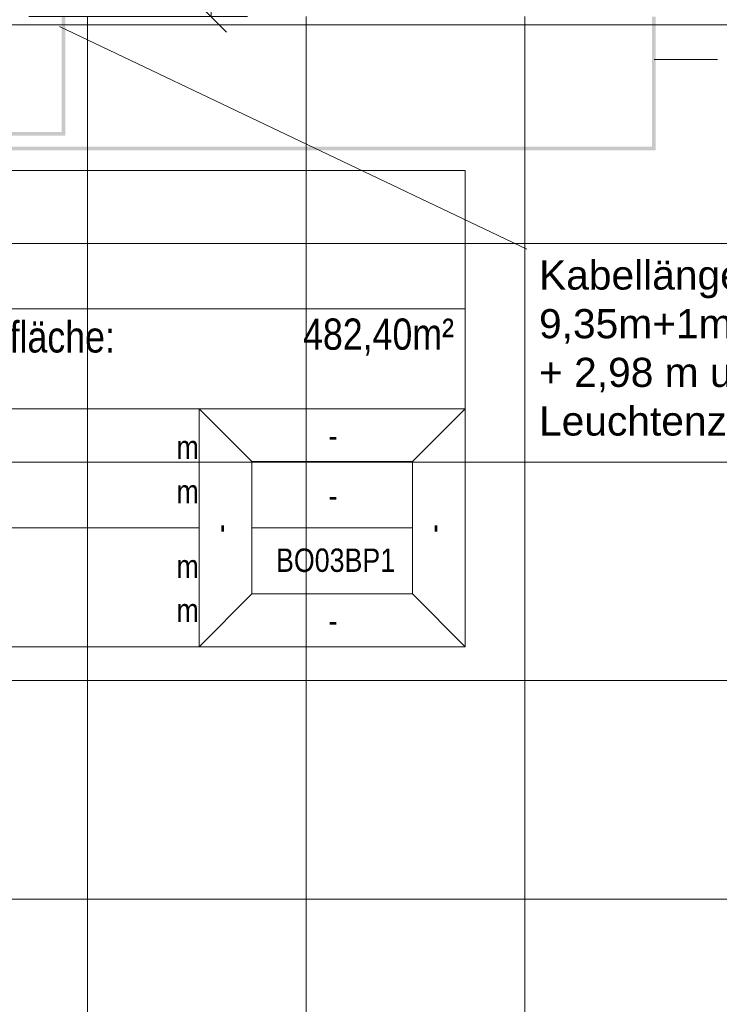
# Model space of a CAD drawing. Extents: x -634 to 300, y 62 to 1102.
# Tile 27 of 125: x -467 to -429, y 310 to 364. Entities that reach past the tile are written whole.
import ezdxf

# ---------------------------------------------------------------- set-up
doc = ezdxf.new("R2010")
doc.units = 0
doc.layers.get('0').update_dxf_attribs({"lineweight": 13})
for name, color, linetype, lineweight, true_color in [('00_E_ST_Handlaufleuchte_Bem', 7, 'Continuous', 5, 0x7d7d00), ('00_E_ST_Handlaufleuchte_Kabel', 3, 'Continuous', 18, 0x00ff00), ('60- 61 allgemeine Ausstattung- 4 Terrassen', 9, 'Continuous', 9, 0x808080), ('70 -75 Raumstempel- 1 Raumstempel-A06CPVZWL0', 1, 'Continuous', 50, 0xff0000)]:
    doc.layers.add(name, color=color, linetype=linetype, lineweight=lineweight, true_color=true_color)
doc.layers.add('00_E_ST_Handlaufleuchte_Kabel_Text', color=7, linetype='Continuous', lineweight=13)
doc.styles.get("Standard").update_dxf_attribs({"font": 'ARIALN.TTF'})

# ---------------------------------------------------------------- blocks, each defined once
blk = doc.blocks.new('Referenz-A06CPW02L0')
at = {"layer": '60- 61 allgemeine Ausstattung- 4 Terrassen', "color": 0}
for p, q in [((-463.613, 205.484), (-463.613, 364.284)), ((-451.613, 205.484), (-451.613, 364.284)), ((-439.613, 205.484), (-439.613, 364.284)), ((-492.633, 363.824), (-169.083, 363.824)), ((-492.633, 351.824), (-169.083, 351.824)), ((-492.633, 339.824), (-169.083, 339.824)), ((-492.633, 327.824), (-169.083, 327.824)), ((-492.633, 315.824), (-169.083, 315.824))]:
    blk.add_line(p, q, dxfattribs=at)
at = {"layer": '70 -75 Raumstempel- 1 Raumstempel-A06CPVZWL0', "color": 0, "lineweight": 9}
for p, q in [((-442.889, 355.824), (-479.213, 355.824)), ((-442.889, 329.685), (-442.889, 355.824)), ((-442.889, 348.229), (-479.213, 348.229)), ((-479.213, 342.755), (-457.485, 342.755)), ((-454.601, 339.857), (-457.485, 342.755)), ((-442.889, 342.755), (-457.485, 342.755)), ((-457.485, 342.755), (-457.485, 329.685)), ((-445.773, 339.857), (-442.889, 342.755)), ((-454.601, 332.582), (-454.601, 339.857)), ((-454.601, 339.857), (-445.773, 339.857)), ((-445.773, 332.582), (-445.773, 339.857)), ((-479.213, 336.22), (-457.485, 336.22)), ((-445.773, 336.22), (-454.601, 336.22)), ((-454.601, 332.582), (-457.485, 329.685)), ((-454.601, 332.582), (-445.773, 332.582)), ((-445.773, 332.582), (-442.889, 329.685)), ((-442.889, 329.685), (-479.213, 329.685))]:
    blk.add_line(p, q, dxfattribs=at)
at = {"layer": '70 -75 Raumstempel- 1 Raumstempel-A06CPVZWL0', "color": 0, "linetype": 'Continuous', "ltscale": 0.5, "attachment_point": 1}
for s, insert, char_height, rotation in [('{\\fArial Narrow;Netto Raumfläche:}', (-478.347, 347.55), 1.71171, 0), ('{\\fArial Narrow;482,40m²}', (-451.78, 347.704), 1.71171, 0), ('{\\fArial Narrow;-}', (-450.385, 341.922), 1.28378, 0), ('{\\fArial Narrow;m}', (-458.728, 341.279), 1.28378, 0), ('{\\fArial Narrow;m}', (-458.728, 338.845), 1.28378, 0), ('{\\fArial Narrow;-}', (-450.385, 338.613), 1.28378, 0), ('{\\fArial Narrow;-}', (-455.403, 336.418), 1.28378, 270), ('{\\fArial Narrow;-}', (-443.691, 336.418), 1.28378, 270), ('{\\fArial Narrow;BO03BP1}', (-453.265, 335.076), 1.28378, 0), ('{\\fArial Narrow;m}', (-458.728, 334.736), 1.28378, 0), ('{\\fArial Narrow;m}', (-458.728, 332.322), 1.28378, 0), ('{\\fArial Narrow;-}', (-450.385, 331.753), 1.28378, 0)]:
    blk.add_mtext(s, dxfattribs=dict(at, insert=insert, char_height=char_height, rotation=rotation))
blk = doc.blocks.new('Maß-A06CPW1YL0')
at = {"color": 0, "linetype": 'ByBlock', "lineweight": -2, "ltscale": 0.13}
for p, q in [((-455.985, 389.535), (-457.682, 391.232)), ((-454.833, 390.384), (-466.833, 390.384)), ((-456.833, 390.384), (-456.833, 364.284)), ((-455.985, 363.435), (-457.682, 365.132)), ((-454.833, 364.284), (-466.833, 364.284))]:
    blk.add_line(p, q, dxfattribs=at)
at = {"color": 0, "linetype": 'ByBlock', "lineweight": -2, "ltscale": 0.13, "attachment_point": 1, "rotation": 90}
for s, insert, char_height in [('{\\fArial Narrow|b0|i1;5}', (-460.82, 379.691), 1.82), ('{\\fArial Narrow|b0|i1;1.30}', (-460.3, 373.987), 2.6)]:
    blk.add_mtext(s, dxfattribs=dict(at, insert=insert, char_height=char_height))
blk = doc.blocks.new('Polylinie-A06CPW2IL0')
at = {"color": 0, "linetype": 'ByBlock', "lineweight": -2, "ltscale": 0.18}
for points in [[(-465.033, 364.284), (-464.833, 364.284), (-465.033, 357.942), (-464.833, 357.742)], [(-465.033, 357.942), (-464.833, 357.742), (-484.914, 357.942), (-484.914, 357.742)]]:
    blk.add_solid(points, dxfattribs=at)
blk = doc.blocks.new('Polylinie-A06CPW2KL0')
at = {"color": 0, "linetype": 'ByBlock', "lineweight": -2, "ltscale": 0.18}
for points in [[(-432.633, 364.284), (-432.433, 364.284), (-432.633, 357.144), (-432.433, 356.944)], [(-432.633, 357.144), (-432.433, 356.944), (-484.858, 357.144), (-484.858, 356.944)]]:
    blk.add_solid(points, dxfattribs=at)

msp = doc.modelspace()

# ---------------------------------------------------------------- linework, layer by layer
at = {"layer": '00_E_ST_Handlaufleuchte_Kabel_Text', "ltscale": 0.13}
for p, q in [((-439.498, 351.517), (-465.151, 363.732)), ((-429.027, 361.923), (-432.516, 361.923))]:
    msp.add_line(p, q, dxfattribs=at)

# ---------------------------------------------------------------- block references
at = {"color": 8, "lineweight": 13, "ltscale": 0.13, "true_color": 0x808080}
msp.add_blockref('Referenz-A06CPW02L0', (0, 0), dxfattribs=at)
at = {"layer": '00_E_ST_Handlaufleuchte_Bem', "ltscale": 0.13}
msp.add_blockref('Maß-A06CPW1YL0', (0, 0), dxfattribs=at)
at = {"layer": '00_E_ST_Handlaufleuchte_Kabel', "ltscale": 0.18}
for name in ['Polylinie-A06CPW2IL0', 'Polylinie-A06CPW2KL0']:
    msp.add_blockref(name, (0, 0), dxfattribs=at)

# ---------------------------------------------------------------- texts
at = {"layer": '00_E_ST_Handlaufleuchte_Kabel_Text', "ltscale": 0.13, "char_height": 1.6, "attachment_point": 1}
for s, insert in [('{\\fArial;Kabellänge bis Übergabepunkt:}', (-438.828, 350.893)), ('{\\fArial;9,35m+1m zum Boden = 10,35 m}', (-438.828, 348.221)), ('{\\fArial;+ 2,98 m unter Terrasse = 13,33 m}', (-438.828, 345.549)), ('{\\fArial;Leuchtenzahl Strang: 4 Stk.}', (-438.828, 342.877))]:
    msp.add_mtext(s, dxfattribs=dict(at, insert=insert))

doc.saveas('drawing.dxf')
